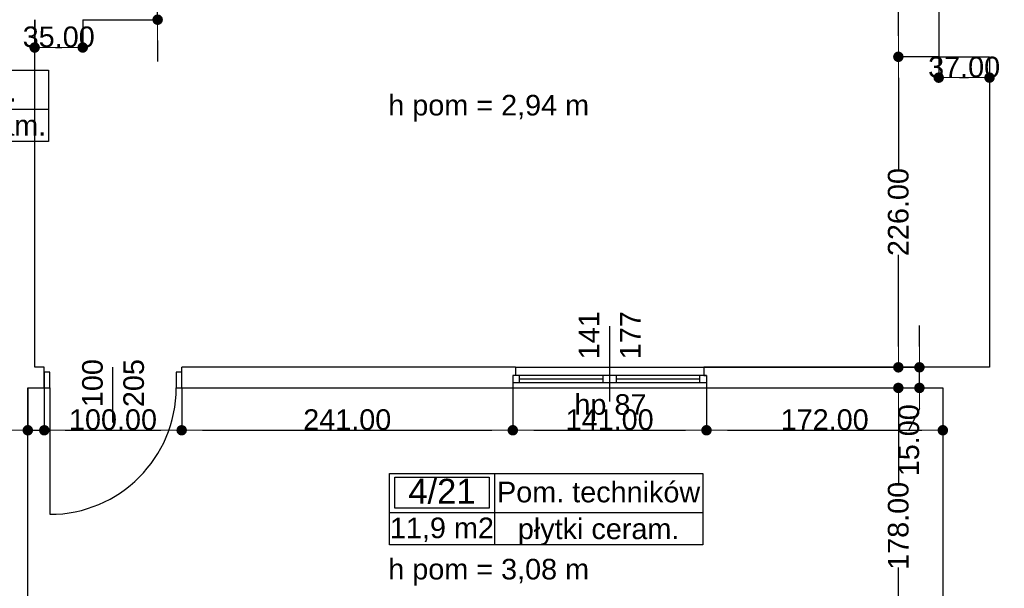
# Model space of a CAD drawing. Header units: millimetres. Extents: x -166872 to -65719, y 14266 to 44345.
# Tile 37 of 65: x -111157 to -103991, y 19911 to 24049. Entities that reach past the tile are written whole.
import ezdxf
from ezdxf.enums import TextEntityAlignment as Align

# ---------------------------------------------------------------- set-up
doc = ezdxf.new("R2010")
doc.units = ezdxf.units.MM
doc.header["$MEASUREMENT"] = 0
for name, color, linetype in [('Drzwi', 7, 'Continuous'), ('Obiekt', 7, 'Continuous'), ('Okno', 7, 'Continuous'), ('Strefa', 7, 'Continuous'), ('Słup', 7, 'Continuous'), ('Tekst', 7, 'Continuous'), ('Wymiary', 63, 'Continuous'), ('Ściana', 7, 'Continuous')]:
    doc.layers.add(name, color=color, linetype=linetype)
doc.styles.add('Arial', font='txt')
doc.styles.add('Times new roman', font='txt')
doc.dimstyles.new('GENERATED_STYLE__1', dxfattribs={"dimtxt": 150, "dimasz": 152, "dimexe": 0.18, "dimexo": 0, "dimgap": 0.09, "dimtad": 1, "dimtih": 1, "dimtoh": 1, "dimlfac": 0.1, "dimzin": 0, "dimdsep": 46, "dimtxsty": 'Arial', "dimblk": 'ARROWHEAD_11', "dimblk1": 'ARROWHEAD_11', "dimblk2": 'ARROWHEAD_11', "dimcen": 0.09, "dimclrd": 114, "dimclre": 114, "dimclrt": 114, "dimazin": 0, "dimtfac": 1, "dimtdec": 4, "dimtmove": 0, "dimatfit": 3, "dimfxl": 1, "dimtolj": 1, "dimtzin": 0, "dimarcsym": 0})
doc.dimstyles.new('GENERATED_STYLE__2', dxfattribs={"dimtxt": 150, "dimasz": 152, "dimexe": 0.18, "dimexo": 0, "dimgap": 0.09, "dimtad": 1, "dimlfac": 0.1, "dimzin": 0, "dimdsep": 46, "dimtxsty": 'Arial', "dimblk": 'ARROWHEAD_11', "dimblk1": 'ARROWHEAD_11', "dimblk2": 'ARROWHEAD_11', "dimcen": 0.09, "dimclrd": 114, "dimclre": 114, "dimclrt": 114, "dimazin": 0, "dimtfac": 1, "dimtdec": 4, "dimtmove": 0, "dimatfit": 3, "dimfxl": 1, "dimtolj": 1, "dimtzin": 0, "dimarcsym": 0})

# ---------------------------------------------------------------- blocks, each defined once
blk = doc.blocks.new('Pom. techników_4_21_21', base_point=(-107702.2, 20462.8))
at = {"layer": 'Strefa'}
for p, q in [((-108465.4, 20745.7), (-106184.4, 20745.7)), ((-108465.4, 20227.1), (-108465.4, 20745.7)), ((-108427.2, 20719.7), (-107740.3, 20719.7)), ((-108427.2, 20493.4), (-108427.2, 20719.7)), ((-107740.3, 20719.7), (-107740.3, 20493.4)), ((-107702.2, 20745.7), (-107702.2, 20227.1)), ((-106184.4, 20745.7), (-106184.4, 20227.1)), ((-108465.4, 20462.8), (-106184.4, 20462.8)), ((-107740.3, 20493.4), (-108427.2, 20493.4)), ((-106184.4, 20227.1), (-108465.4, 20227.1))]:
    blk.add_line(p, q, dxfattribs=at)
at = {"layer": 'Strefa', "style": 'Arial'}
for tag, height, p in [('ROOM_NUMBER', 180, (-108083.8, 20617.7)), ('ROOM_NAME', 150, (-106943.3, 20611.6)), ('ROOM_CALC_AREA', 150, (-108083.8, 20350.7)), ('floor_f', 150, (-106943.3, 20343.7))]:
    blk.add_attdef(tag, text='', height=height, dxfattribs=at).set_placement(p, align=Align.MIDDLE_CENTER)
blk = doc.blocks.new('Steryliz._4_42_42', base_point=(-112156.1, 23399.3))
at = {"layer": 'Strefa'}
for p, q in [((-112890.2, 23682.1), (-110948, 23682.1)), ((-112890.2, 23163.5), (-112890.2, 23682.1)), ((-112853.5, 23656.2), (-112192.8, 23656.2)), ((-112853.5, 23429.9), (-112853.5, 23656.2)), ((-112192.8, 23656.2), (-112192.8, 23429.9)), ((-112156.1, 23682.1), (-112156.1, 23163.5)), ((-110948, 23682.1), (-110948, 23163.5)), ((-112890.2, 23399.3), (-110948, 23399.3)), ((-112192.8, 23429.9), (-112853.5, 23429.9)), ((-110948, 23163.5), (-112890.2, 23163.5))]:
    blk.add_line(p, q, dxfattribs=at)
at = {"layer": 'Strefa', "style": 'Arial'}
for tag, height, p in [('ROOM_NUMBER', 180, (-112523.2, 23554.2)), ('ROOM_NAME', 150, (-111552.1, 23527.7)), ('ROOM_CALC_AREA', 150, (-112523.2, 23287.2)), ('floor_f', 150, (-111552.1, 23280.2))]:
    blk.add_attdef(tag, text='', height=height, dxfattribs=at).set_placement(p, align=Align.MIDDLE_CENTER)
blk = doc.blocks.new('ARROWHEAD_11')
at = {"color": 0, "linetype": 'Continuous', "lineweight": 0}
blk.add_line((0, 0), (-1, 0), dxfattribs=at)
at = {"color": 0, "linetype": 'Continuous', "lineweight": 0, "const_width": 0.25, "flags": 128}
blk.add_lwpolyline([(-0.125, 0, 1), (0.125, 0, 1)], format="xyb", close=True, dxfattribs=at)
blk = doc.blocks.new('*D6012')
at = {"layer": 'Defpoints', "color": 0}
for p in [(-107538, 21369.3), (-104761.7, 21369.3), (-107538, 19589.3)]:
    blk.add_point(p, dxfattribs=at)
at = {"layer": 'Wymiary', "color": 114, "lineweight": -2}
for p, q in [((-107538, 21369.3), (-104761.5, 21369.3)), ((-104761.7, 21217.3), (-104761.7, 20669.6)), ((-104761.7, 19741.3), (-104761.7, 20061.4)), ((-107538, 19589.3), (-104761.5, 19589.3))]:
    blk.add_line(p, q, dxfattribs=at)
at = {"layer": 'Wymiary', "color": 114, "lineweight": -2, "xscale": 152, "yscale": 152, "zscale": 152}
for p, rotation in [((-104761.7, 21369.3), 90), ((-104761.7, 19589.3), 270)]:
    blk.add_blockref('ARROWHEAD_11', p, dxfattribs=dict(at, rotation=rotation))
at = {"layer": 'Wymiary', "color": 114, "lineweight": 13, "insert": (-104761.7, 20365.5), "char_height": 150, "attachment_point": 5, "rotation": 90, "style": 'Arial'}
blk.add_mtext('\\A1;178.00', dxfattribs=at)
blk = doc.blocks.new('*D6013')
at = {"layer": 'Defpoints', "color": 0}
for p in [(-107538, 21519.3), (-104608.3, 21519.3), (-107538, 21369.3)]:
    blk.add_point(p, dxfattribs=at)
at = {"layer": 'Wymiary', "color": 114, "lineweight": -2}
for p, q in [((-104608.3, 21671.3), (-104608.3, 21823.3)), ((-107538, 21519.3), (-104608.1, 21519.3)), ((-104608.3, 21369.3), (-104608.3, 21519.3)), ((-107538, 21369.3), (-104608.1, 21369.3)), ((-104608.3, 21217.3), (-104685, 21065.3))]:
    blk.add_line(p, q, dxfattribs=at)
at = {"layer": 'Wymiary', "color": 114, "lineweight": -2, "xscale": 152, "yscale": 152, "zscale": 152}
for p, rotation in [((-104608.3, 21519.3), 270), ((-104608.3, 21369.3), 90)]:
    blk.add_blockref('ARROWHEAD_11', p, dxfattribs=dict(at, rotation=rotation))
at = {"layer": 'Wymiary', "color": 114, "lineweight": 13, "insert": (-104685, 20988.6), "char_height": 150, "attachment_point": 5, "rotation": 90, "style": 'Arial'}
blk.add_mtext('\\A1;15.00', dxfattribs=at)
blk = doc.blocks.new('*D6014')
at = {"layer": 'Defpoints', "color": 0}
for p in [(-104761.7, 23779.3), (-104468, 23779.3), (-107538, 21519.3)]:
    blk.add_point(p, dxfattribs=at)
at = {"layer": 'Wymiary', "color": 114, "lineweight": -2}
for p, q in [((-104468, 23779.3), (-104761.8, 23779.3)), ((-104761.7, 23627.3), (-104761.7, 22961.8)), ((-104761.7, 21671.3), (-104761.7, 22336.8)), ((-107538, 21519.3), (-104761.5, 21519.3))]:
    blk.add_line(p, q, dxfattribs=at)
at = {"layer": 'Wymiary', "color": 114, "lineweight": -2, "xscale": 152, "yscale": 152, "zscale": 152}
for p, rotation in [((-104761.7, 23779.3), 90), ((-104761.7, 21519.3), 270)]:
    blk.add_blockref('ARROWHEAD_11', p, dxfattribs=dict(at, rotation=rotation))
at = {"layer": 'Wymiary', "color": 114, "lineweight": 13, "insert": (-104761.7, 22649.3), "char_height": 150, "attachment_point": 5, "rotation": 90, "style": 'Arial'}
blk.add_mtext('\\A1;226.00', dxfattribs=at)
blk = doc.blocks.new('*D6015')
at = {"layer": 'Defpoints', "color": 0}
for p in [(-104761.7, 26149.3), (-104468, 26149.3), (-104468, 23779.3)]:
    blk.add_point(p, dxfattribs=at)
at = {"layer": 'Wymiary', "color": 114, "lineweight": -2}
for p, q in [((-104468, 26149.3), (-104761.8, 26149.3)), ((-104761.7, 25997.3), (-104761.7, 25163)), ((-104761.7, 23931.3), (-104761.7, 24538)), ((-104468, 23779.3), (-104761.8, 23779.3))]:
    blk.add_line(p, q, dxfattribs=at)
at = {"layer": 'Wymiary', "color": 114, "lineweight": -2, "xscale": 152, "yscale": 152, "zscale": 152}
for p, rotation in [((-104761.7, 26149.3), 90), ((-104761.7, 23779.3), 270)]:
    blk.add_blockref('ARROWHEAD_11', p, dxfattribs=dict(at, rotation=rotation))
at = {"layer": 'Wymiary', "color": 114, "lineweight": 13, "insert": (-104761.7, 24850.5), "char_height": 150, "attachment_point": 5, "rotation": 90, "style": 'Arial'}
blk.add_mtext('\\A1;237.00', dxfattribs=at)
blk = doc.blocks.new('*D6034')
at = {"layer": 'Defpoints', "color": 0}
for p in [(-111098, 21369.3), (-110978, 21369.3), (-110978, 21061.1)]:
    blk.add_point(p, dxfattribs=at)
at = {"layer": 'Wymiary', "color": 114, "lineweight": -2}
for p, q in [((-111098, 21369.3), (-111098, 21060.9)), ((-110978, 21369.3), (-110978, 21060.9)), ((-111893.7, 21061.1), (-111402, 21061.1)), ((-111402, 21061.1), (-111250, 21061.1)), ((-111098, 21061.1), (-110978, 21061.1)), ((-110826, 21061.1), (-110674, 21061.1))]:
    blk.add_line(p, q, dxfattribs=at)
at = {"layer": 'Wymiary', "color": 114, "lineweight": -2, "xscale": 152, "yscale": 152, "zscale": 152}
blk.add_blockref('ARROWHEAD_11', (-111098, 21061.1), dxfattribs=at)
at = {"layer": 'Wymiary', "color": 114, "lineweight": -2, "xscale": 152, "yscale": 152, "zscale": 152, "rotation": 180}
blk.add_blockref('ARROWHEAD_11', (-110978, 21061.1), dxfattribs=at)
at = {"layer": 'Wymiary', "color": 114, "lineweight": 13, "insert": (-111647.9, 21137.8), "char_height": 150, "attachment_point": 5, "style": 'Arial'}
blk.add_mtext('\\A1;12.00', dxfattribs=at)
blk = doc.blocks.new('*D6035')
at = {"layer": 'Defpoints', "color": 0}
for p in [(-110978, 21369.3), (-109978, 21369.3), (-109978, 21061.1)]:
    blk.add_point(p, dxfattribs=at)
at = {"layer": 'Wymiary', "color": 114, "lineweight": -2}
for p, q in [((-110978, 21369.3), (-110978, 21060.9)), ((-109978, 21369.3), (-109978, 21060.9)), ((-110826, 21061.1), (-110130, 21061.1))]:
    blk.add_line(p, q, dxfattribs=at)
at = {"layer": 'Wymiary', "color": 114, "lineweight": -2, "xscale": 152, "yscale": 152, "zscale": 152, "rotation": 180}
blk.add_blockref('ARROWHEAD_11', (-110978, 21061.1), dxfattribs=at)
at = {"layer": 'Wymiary', "color": 114, "lineweight": -2, "xscale": 152, "yscale": 152, "zscale": 152}
blk.add_blockref('ARROWHEAD_11', (-109978, 21061.1), dxfattribs=at)
at = {"layer": 'Wymiary', "color": 114, "lineweight": 13, "insert": (-110478, 21137.8), "char_height": 150, "attachment_point": 5, "style": 'Arial'}
blk.add_mtext('\\A1;100.00', dxfattribs=at)
blk = doc.blocks.new('*D6036')
at = {"layer": 'Defpoints', "color": 0}
for p in [(-109978, 21369.3), (-107568, 21369.3), (-107568, 21061.1)]:
    blk.add_point(p, dxfattribs=at)
at = {"layer": 'Wymiary', "color": 114, "lineweight": -2}
for p, q in [((-109978, 21369.3), (-109978, 21060.9)), ((-107568, 21369.3), (-107568, 21060.9)), ((-109826, 21061.1), (-107720, 21061.1))]:
    blk.add_line(p, q, dxfattribs=at)
at = {"layer": 'Wymiary', "color": 114, "lineweight": -2, "xscale": 152, "yscale": 152, "zscale": 152, "rotation": 180}
blk.add_blockref('ARROWHEAD_11', (-109978, 21061.1), dxfattribs=at)
at = {"layer": 'Wymiary', "color": 114, "lineweight": -2, "xscale": 152, "yscale": 152, "zscale": 152}
blk.add_blockref('ARROWHEAD_11', (-107568, 21061.1), dxfattribs=at)
at = {"layer": 'Wymiary', "color": 114, "lineweight": 13, "insert": (-108773, 21137.8), "char_height": 150, "attachment_point": 5, "style": 'Arial'}
blk.add_mtext('\\A1;241.00', dxfattribs=at)
blk = doc.blocks.new('*D6037')
at = {"layer": 'Defpoints', "color": 0}
for p in [(-107568, 21369.3), (-106158, 21369.3), (-106158, 21061.1)]:
    blk.add_point(p, dxfattribs=at)
at = {"layer": 'Wymiary', "color": 114, "lineweight": -2}
for p, q in [((-107568, 21369.3), (-107568, 21060.9)), ((-106158, 21369.3), (-106158, 21060.9)), ((-107416, 21061.1), (-106310, 21061.1))]:
    blk.add_line(p, q, dxfattribs=at)
at = {"layer": 'Wymiary', "color": 114, "lineweight": -2, "xscale": 152, "yscale": 152, "zscale": 152, "rotation": 180}
blk.add_blockref('ARROWHEAD_11', (-107568, 21061.1), dxfattribs=at)
at = {"layer": 'Wymiary', "color": 114, "lineweight": -2, "xscale": 152, "yscale": 152, "zscale": 152}
blk.add_blockref('ARROWHEAD_11', (-106158, 21061.1), dxfattribs=at)
at = {"layer": 'Wymiary', "color": 114, "lineweight": 13, "insert": (-106863, 21137.8), "char_height": 150, "attachment_point": 5, "style": 'Arial'}
blk.add_mtext('\\A1;141.00', dxfattribs=at)
blk = doc.blocks.new('*D6038')
at = {"layer": 'Defpoints', "color": 0}
for p in [(-106158, 21369.3), (-104438, 21369.3), (-104438, 21061.1)]:
    blk.add_point(p, dxfattribs=at)
at = {"layer": 'Wymiary', "color": 114, "lineweight": -2}
for p, q in [((-106158, 21369.3), (-106158, 21060.9)), ((-104438, 21369.3), (-104438, 21060.9)), ((-106006, 21061.1), (-104590, 21061.1))]:
    blk.add_line(p, q, dxfattribs=at)
at = {"layer": 'Wymiary', "color": 114, "lineweight": -2, "xscale": 152, "yscale": 152, "zscale": 152, "rotation": 180}
blk.add_blockref('ARROWHEAD_11', (-106158, 21061.1), dxfattribs=at)
at = {"layer": 'Wymiary', "color": 114, "lineweight": -2, "xscale": 152, "yscale": 152, "zscale": 152}
blk.add_blockref('ARROWHEAD_11', (-104438, 21061.1), dxfattribs=at)
at = {"layer": 'Wymiary', "color": 114, "lineweight": 13, "insert": (-105298, 21137.8), "char_height": 150, "attachment_point": 5, "style": 'Arial'}
blk.add_mtext('\\A1;172.00', dxfattribs=at)
blk = doc.blocks.new('*D6039')
at = {"layer": 'Defpoints', "color": 0}
for p in [(-111048, 24049.3), (-110698, 24049.3), (-110698, 23846.9)]:
    blk.add_point(p, dxfattribs=at)
at = {"layer": 'Wymiary', "color": 114, "lineweight": -2}
for p, q in [((-111048, 24049.3), (-111048, 23846.7)), ((-110698, 24049.3), (-110698, 23846.7)), ((-110896, 23846.9), (-110850, 23846.9))]:
    blk.add_line(p, q, dxfattribs=at)
at = {"layer": 'Wymiary', "color": 114, "lineweight": -2, "xscale": 152, "yscale": 152, "zscale": 152, "rotation": 180}
blk.add_blockref('ARROWHEAD_11', (-111048, 23846.9), dxfattribs=at)
at = {"layer": 'Wymiary', "color": 114, "lineweight": -2, "xscale": 152, "yscale": 152, "zscale": 152}
blk.add_blockref('ARROWHEAD_11', (-110698, 23846.9), dxfattribs=at)
at = {"layer": 'Wymiary', "color": 114, "lineweight": 13, "insert": (-110873, 23923.6), "char_height": 150, "attachment_point": 5, "style": 'Arial'}
blk.add_mtext('\\A1;35.00', dxfattribs=at)
blk = doc.blocks.new('*D6040')
at = {"layer": 'Defpoints', "color": 0}
for p in [(-110698, 24669.3), (-110153, 24669.3), (-110698, 24049.3)]:
    blk.add_point(p, dxfattribs=at)
at = {"layer": 'Wymiary', "color": 114, "lineweight": -2}
for p, q in [((-110153, 24821.3), (-110153, 24973.3)), ((-110698, 24669.3), (-110152.8, 24669.3)), ((-110153, 24669.3), (-110153, 24612.7)), ((-110153, 24049.3), (-110153, 24106)), ((-110698, 24049.3), (-110152.8, 24049.3)), ((-110153, 23897.3), (-110153, 23745.3))]:
    blk.add_line(p, q, dxfattribs=at)
at = {"layer": 'Wymiary', "color": 114, "lineweight": -2, "xscale": 152, "yscale": 152, "zscale": 152}
for p, rotation in [((-110153, 24669.3), 270), ((-110153, 24049.3), 90)]:
    blk.add_blockref('ARROWHEAD_11', p, dxfattribs=dict(at, rotation=rotation))
at = {"layer": 'Wymiary', "color": 114, "lineweight": 13, "insert": (-110153, 24359.3), "char_height": 150, "attachment_point": 5, "rotation": 90, "style": 'Arial'}
blk.add_mtext('\\A1;62.00', dxfattribs=at)
blk = doc.blocks.new('*D6043')
at = {"layer": 'Defpoints', "color": 0}
for p in [(-104468, 23779.3), (-104098, 23779.3), (-104098, 23627.5)]:
    blk.add_point(p, dxfattribs=at)
at = {"layer": 'Wymiary', "color": 114, "lineweight": -2}
for p, q in [((-104468, 23779.3), (-104468, 23627.3)), ((-104098, 23779.3), (-104098, 23627.3)), ((-104316, 23627.5), (-104250, 23627.5))]:
    blk.add_line(p, q, dxfattribs=at)
at = {"layer": 'Wymiary', "color": 114, "lineweight": -2, "xscale": 152, "yscale": 152, "zscale": 152, "rotation": 180}
blk.add_blockref('ARROWHEAD_11', (-104468, 23627.5), dxfattribs=at)
at = {"layer": 'Wymiary', "color": 114, "lineweight": -2, "xscale": 152, "yscale": 152, "zscale": 152}
blk.add_blockref('ARROWHEAD_11', (-104098, 23627.5), dxfattribs=at)
at = {"layer": 'Wymiary', "color": 114, "lineweight": 13, "insert": (-104283, 23704.2), "char_height": 150, "attachment_point": 5, "style": 'Arial'}
blk.add_mtext('\\A1;37.00', dxfattribs=at)
blk = doc.blocks.new('*D6253')
at = {"layer": 'Defpoints', "color": 0}
for p in [(-67558, 20909.2), (-67558, 15257.7), (-140258, 14639.3)]:
    blk.add_point(p, dxfattribs=at)
at = {"layer": 'Wymiary', "color": 114, "lineweight": -2}
for p, q in [((-67558, 20909.2), (-67558, 15257.6)), ((-140258, 14639.3), (-140258, 15257.9)), ((-140106, 15257.7), (-67710, 15257.7))]:
    blk.add_line(p, q, dxfattribs=at)
at = {"layer": 'Wymiary', "color": 114, "lineweight": -2, "xscale": 152, "yscale": 152, "zscale": 152, "rotation": 180}
blk.add_blockref('ARROWHEAD_11', (-140258, 15257.7), dxfattribs=at)
at = {"layer": 'Wymiary', "color": 114, "lineweight": -2, "xscale": 152, "yscale": 152, "zscale": 152}
blk.add_blockref('ARROWHEAD_11', (-67558, 15257.7), dxfattribs=at)
at = {"layer": 'Wymiary', "color": 114, "lineweight": 13, "insert": (-103908, 15334.4), "char_height": 150, "attachment_point": 5, "style": 'Arial'}
blk.add_mtext('\\A1;7270.01', dxfattribs=at)

msp = doc.modelspace()

# ---------------------------------------------------------------- linework, layer by layer
at = {"layer": 'Drzwi'}
for p, q in [((-110938.019, 21484.32), (-110978.019, 21484.32)), ((-110978.019, 21484.32), (-110978.019, 21369.32)), ((-110978.019, 21369.32), (-110978.019, 21484.32)), ((-110938.019, 21369.32), (-110938.019, 21484.32)), ((-109978.019, 21484.32), (-110018.019, 21484.32)), ((-110018.019, 21484.32), (-110018.019, 21369.32)), ((-109978.019, 21369.32), (-109978.019, 21484.32)), ((-109978.019, 21369.32), (-109978.019, 21484.32)), ((-110978.019, 21369.32), (-110938.019, 21369.32)), ((-110938.019, 21369.32), (-110938.019, 20449.32)), ((-110018.019, 21369.32), (-109978.019, 21369.32))]:
    msp.add_line(p, q, dxfattribs=at)
msp.add_arc((-110938.019, 21369.32), 920, 270, 0, dxfattribs=at)
at = {"layer": 'Obiekt'}
for p, q in [((-106863.019, 21819.32), (-106863.019, 21269.32)), ((-110478.019, 21117.942), (-110478.019, 21519.32))]:
    msp.add_line(p, q, dxfattribs=at)
at = {"layer": 'Okno'}
for p, q in [((-107548.019, 21519.32), (-106178.019, 21519.32)), ((-107518.019, 21459.32), (-107568.019, 21459.32)), ((-107568.019, 21459.32), (-107568.019, 21409.32)), ((-107548.019, 21459.32), (-107568.019, 21459.32)), ((-107518.019, 21409.32), (-107518.019, 21459.32)), ((-106913.019, 21459.32), (-107518.019, 21459.32)), ((-107518.019, 21434.32), (-106913.019, 21434.32)), ((-106863.019, 21459.32), (-106913.019, 21459.32)), ((-106913.019, 21459.32), (-106913.019, 21409.32)), ((-106813.019, 21459.32), (-106863.019, 21459.32)), ((-106813.019, 21409.32), (-106813.019, 21459.32)), ((-106208.019, 21459.32), (-106813.019, 21459.32)), ((-106813.019, 21434.32), (-106208.019, 21434.32)), ((-106158.019, 21459.32), (-106208.019, 21459.32)), ((-106208.019, 21459.32), (-106208.019, 21409.32)), ((-106178.019, 21459.32), (-106158.019, 21459.32)), ((-106158.019, 21459.32), (-106158.019, 21409.32)), ((-107568.019, 21409.32), (-107518.019, 21409.32)), ((-107568.019, 21369.32), (-106158.019, 21369.32)), ((-107518.019, 21409.32), (-106913.019, 21409.32)), ((-106913.019, 21409.32), (-106863.019, 21409.32)), ((-106863.019, 21409.32), (-106813.019, 21409.32)), ((-106813.019, 21409.32), (-106208.019, 21409.32)), ((-106208.019, 21409.32), (-106158.019, 21409.32))]:
    msp.add_line(p, q, dxfattribs=at)
at = {"layer": 'Słup'}
for p, q in [((-104468.019, 26149.32), (-104468.019, 23779.32)), ((-104468.019, 23779.32), (-104098.019, 23779.32)), ((-104438.019, 21369.32), (-104438.019, 19589.32))]:
    msp.add_line(p, q, dxfattribs=at)
at = {"layer": 'Ściana'}
for p, q in [((-110978.019, 21484.32), (-110978.019, 21519.32)), ((-109978.019, 21484.32), (-109978.019, 21519.32)), ((-107548.019, 21519.32), (-107548.019, 21459.32)), ((-106178.019, 21519.32), (-106178.019, 21459.32)), ((-110978.019, 21369.32), (-110978.019, 21484.32)), ((-109978.019, 21369.32), (-109978.019, 21484.32)), ((-107548.019, 21459.32), (-107568.019, 21459.32)), ((-107568.019, 21459.32), (-107568.019, 21409.32)), ((-106178.019, 21459.32), (-106158.019, 21459.32)), ((-106158.019, 21459.32), (-106158.019, 21409.32)), ((-107568.019, 21409.32), (-107568.019, 21369.32)), ((-106158.019, 21409.32), (-106158.019, 21369.32))]:
    msp.add_line(p, q, dxfattribs=at)
at = {"layer": 'Ściana', "flags": 128}
for points in [[(-111048.019, 21519.32), (-111048.019, 24049.32)], [(-104098.019, 23779.32), (-104098.019, 21519.32)], [(-110978.019, 21519.32), (-111048.019, 21519.32)], [(-107548.019, 21519.32), (-109978.019, 21519.32)], [(-104098.019, 21519.32), (-106178.019, 21519.32)], [(-111098.019, 19589.32), (-111098.019, 21369.32)], [(-111098.019, 21369.32), (-110978.019, 21369.32)], [(-109978.019, 21369.32), (-107568.019, 21369.32)], [(-106158.019, 21369.32), (-104438.019, 21369.32)]]:
    msp.add_lwpolyline(points, dxfattribs=at)

# ---------------------------------------------------------------- block references
at = {"layer": 'Strefa'}
ref = msp.add_blockref('Steryliz._4_42_42', (-112156.141, 23399.259), dxfattribs=at)
ref.add_attrib('ROOM_NAME', 'Steryliz.', dxfattribs={"color": 7, "height": 150, "style": 'Arial'}).set_placement((-111552.057, 23527.659), align=Align.MIDDLE_CENTER)
ref.add_attrib('ROOM_NUMBER', '4/42', dxfattribs={"color": 7, "height": 180, "style": 'Arial'}).set_placement((-112523.161, 23554.207), align=Align.MIDDLE_CENTER)
ref.add_attrib('ROOM_CALC_AREA', '4,4 m2', dxfattribs={"color": 7, "height": 150, "style": 'Arial'}).set_placement((-112523.161, 23287.205), align=Align.MIDDLE_CENTER)
ref.add_attrib('floor_f', 'płytki ceram.', dxfattribs={"color": 7, "height": 150, "style": 'Arial'}).set_placement((-111552.057, 23280.159), align=Align.MIDDLE_CENTER)
ref = msp.add_blockref('Pom. techników_4_21_21', (-107702.174, 20462.794), dxfattribs=at)
ref.add_attrib('ROOM_NAME', 'Pom. techników', dxfattribs={"color": 7, "height": 150, "style": 'Arial'}).set_placement((-106943.29, 20611.611), align=Align.MIDDLE_CENTER)
ref.add_attrib('ROOM_NUMBER', '4/21', dxfattribs={"color": 7, "height": 180, "style": 'Arial'}).set_placement((-108083.774, 20617.741), align=Align.MIDDLE_CENTER)
ref.add_attrib('ROOM_CALC_AREA', '11,9 m2', dxfattribs={"color": 7, "height": 150, "style": 'Arial'}).set_placement((-108083.774, 20350.74), align=Align.MIDDLE_CENTER)
ref.add_attrib('floor_f', 'płytki ceram.', dxfattribs={"color": 7, "height": 150, "style": 'Arial'}).set_placement((-106943.29, 20343.694), align=Align.MIDDLE_CENTER)

# ---------------------------------------------------------------- texts
at = {"layer": 'Obiekt', "char_height": 150, "attachment_point": 7, "rotation": 90, "style": 'Arial'}
for s, insert in [('\\A1;{\\fArial|b0|i0|c238|p38;141}', (-106938.019, 21577.834)), ('\\A1;{\\fArial|b0|i0|c238|p38;177}', (-106638.019, 21577.834)), ('\\A1;{\\fArial|b0|i0|c238|p38;100}', (-110550.55, 21229.494)), ('\\A1;{\\fArial|b0|i0|c238|p38;205}', (-110250.55, 21229.494))]:
    msp.add_mtext(s, dxfattribs=dict(at, insert=insert))
at = {"layer": 'Obiekt', "insert": (-107119.476, 21128.486), "char_height": 150, "attachment_point": 7, "style": 'Arial'}
msp.add_mtext('\\A1;{\\fArial|b0|i0|c238|p38;hp 87}', dxfattribs=at)
at = {"layer": 'Tekst', "char_height": 150, "attachment_point": 2, "style": 'Times new roman'}
for s, insert in [('\\A1;{\\fArial|b0|i0|c0|p38;h pom = 2,94 m}', (-107743.454, 23502.208)), ('\\A1;{\\fArial|b0|i0|c0|p38;h pom = 3,08 m}', (-107743.452, 20125.306))]:
    msp.add_mtext(s, dxfattribs=dict(at, insert=insert))

# ---------------------------------------------------------------- dimensions: what is measured, and where the dimension line sits
at = {"layer": 'Wymiary', "lineweight": 13}
for base, p1, p2, picture, middle in [((-104761.665, 26149.32), (-104468.019, 23779.32), (-104468.019, 26149.32), '*D6015', (-104761.665, 24850.491)), ((-110153.019, 24669.32), (-110698.019, 24049.32), (-110698.019, 24669.32), '*D6040', (-110153.019, 24359.32)), ((-104761.665, 23779.32), (-107538.019, 21519.32), (-104468.019, 23779.32), '*D6014', (-104761.665, 22649.32)), ((-104608.313, 21519.32), (-107538.019, 21369.32), (-107538.019, 21519.32), '*D6013', (-104684.989, 20988.644)), ((-104761.665, 21369.32), (-107538.019, 19589.32), (-107538.019, 21369.32), '*D6012', (-104761.665, 20365.491))]:
    dim = msp.add_linear_dim(base=base, p1=p1, p2=p2, angle=90, dimstyle='GENERATED_STYLE__2', dxfattribs=at)
    dim.commit()
    dim.dimension.update_dxf_attribs({"geometry": picture, "text_midpoint": middle, "dimtype": 128, "text_rotation": 90})
for base, p1, p2, picture, middle in [((-110698.019, 23846.921), (-111048.019, 24049.32), (-110698.019, 24049.32), '*D6039', (-110873.019, 23846.921)), ((-104098.019, 23627.455), (-104468.019, 23779.32), (-104098.019, 23779.32), '*D6043', (-104283.019, 23627.455)), ((-110978.019, 21061.107), (-111098.019, 21369.32), (-110978.019, 21369.32), '*D6034', (-111647.88, 21061.107)), ((-109978.019, 21061.107), (-110978.019, 21369.32), (-109978.019, 21369.32), '*D6035', (-110478.019, 21061.107)), ((-107568.019, 21061.107), (-109978.019, 21369.32), (-107568.019, 21369.32), '*D6036', (-108773.019, 21061.107)), ((-106158.019, 21061.107), (-107568.019, 21369.32), (-106158.019, 21369.32), '*D6037', (-106863.019, 21061.107)), ((-104438.019, 21061.107), (-106158.019, 21369.32), (-104438.019, 21369.32), '*D6038', (-105298.019, 21061.107)), ((-67557.968, 15257.749), (-140258.019, 14639.32), (-67557.968, 20909.241), '*D6253', (-103907.994, 15257.749))]:
    dim = msp.add_linear_dim(base=base, p1=p1, p2=p2, dimstyle='GENERATED_STYLE__1', dxfattribs=at)
    dim.commit()
    dim.dimension.update_dxf_attribs({"geometry": picture, "text_midpoint": middle, "dimtype": 128})

doc.saveas('drawing.dxf')
